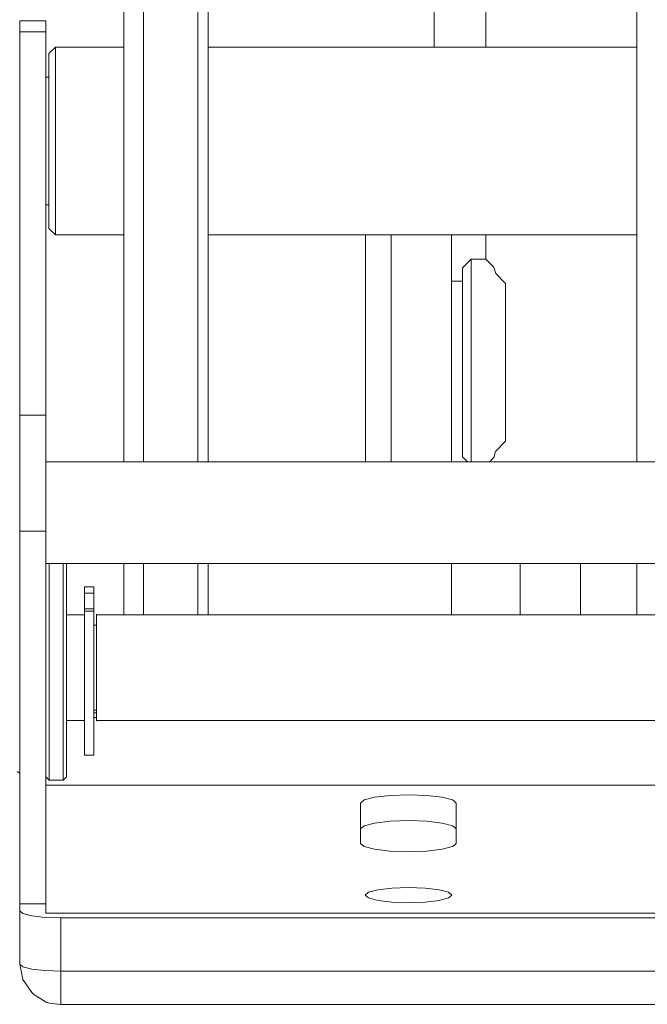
# Model space of a CAD drawing. Header units: millimetres. Extents: x 53056 to 116131, y -669674 to -625124.
# Tile 221 of 256: x 66319 to 66392, y -634366 to -634251. Entities that reach past the tile are written whole.
import ezdxf

# ---------------------------------------------------------------- set-up
doc = ezdxf.new("R2010")
doc.units = ezdxf.units.MM
doc.header["$MEASUREMENT"] = 0
doc.linetypes.add('DGN Style 1', pattern=[536.199087, 0.892178, -535.306909])
doc.linetypes.add('DGN Style 4', pattern=[1428.377269, 713.742545, -356.871273, 0.892178, -356.871273])
doc.layers.add('Side Cradle Tower', color=7, linetype='Continuous', lineweight=0)

# ---------------------------------------------------------------- blocks, each defined once
blk = doc.blocks.new('*U55')
at = {"layer": 'Side Cradle Tower', "color": 7, "linetype": 'Continuous', "lineweight": 0}
for p, q in [((-18227.1, 13144.99), (-18227.1, 13554.19)), ((-18275.32, 13148.02), (-18275.32, 13146.74)), ((-18275.32, 13148.02), (-18272.27, 13148.02)), ((-18272.27, 13146.74), (-18272.27, 13148.02)), ((-18275.32, 13146.74), (-18275.32, 13102.16)), ((-18272.27, 13146.74), (-18275.32, 13146.74)), ((-18272.27, 13102.16), (-18272.27, 13146.74)), ((-18272.27, 13141.5), (-18271.92, 13141.5)), ((-18271.92, 13126.05), (-18271.92, 13129.1)), ((-18271.92, 13126.62), (-18272.27, 13126.62)), ((-18253.38, 13127.58), (-18253.38, 13123.37)), ((-18271.16, 13123.13), (-18271.16, 13123.49)), ((-18225.11, 13122.6), (-18225.11, 13123.13)), ((-18225.11, 13122.6), (-18225.11, 13120.81)), ((-18225.11, 13120.81), (-18225.11, 13119.26)), ((-18225.11, 13117.75), (-18225.11, 13119.26)), ((-18225.11, 13096.74), (-18225.11, 13117.75)), ((-18223.81, 13117.75), (-18225.11, 13117.75)), ((-18275.32, 13102.16), (-18275.32, 13099.77)), ((-18272.27, 13102.16), (-18275.32, 13102.16)), ((-18272.27, 13099.77), (-18272.27, 13102.16)), ((-18222.81, 13099.83), (-18222.81, 13097.23)), ((-18198.53, 13096.74), (-18272.27, 13096.74)), ((-18222.81, 13096.74), (-18222.81, 13097.23)), ((-18275.32, 13088.69), (-18275.32, 13045.35)), ((-18272.27, 13088.69), (-18275.32, 13088.69)), ((-18272.27, 13045.35), (-18272.27, 13088.69)), ((-18198.53, 13084.93), (-18272.27, 13084.93)), ((-18254.59, 13084.93), (-18254.59, 13078.95)), ((-18225.11, 13078.95), (-18225.11, 13084.93)), ((-18217.11, 13084.93), (-18217.11, 13078.95)), ((-18210.11, 13078.95), (-18210.11, 13084.93)), ((-18267.77, 13081.76), (-18267.77, 13081.47)), ((-18266.71, 13081.47), (-18267.77, 13081.47)), ((-18267.77, 13081.47), (-18267.77, 13079.65)), ((-18266.71, 13081.47), (-18266.71, 13081.76)), ((-18266.71, 13079.65), (-18266.71, 13081.47)), ((-18267.77, 13079.57), (-18267.77, 13079.65)), ((-18269.88, 13078.95), (-18267.77, 13078.95)), ((-18266.71, 13079.39), (-18267.77, 13079.39)), ((-18266.4, 13079.03), (-18266.4, 13066.56)), ((-18266.4, 13078.95), (-18198.94, 13078.95)), ((-18266.4, 13078.95), (-18266.4, 13078.87)), ((-18266.71, 13077.75), (-18266.4, 13077.75)), ((-18266.4, 13077.68), (-18266.4, 13077.81)), ((-18266.4, 13067.78), (-18266.4, 13077.68)), ((-18266.71, 13067.84), (-18266.4, 13067.84)), ((-18266.71, 13067.54), (-18266.4, 13067.54)), ((-18266.4, 13067.01), (-18266.71, 13067.01)), ((-18266.4, 13067.84), (-18266.4, 13066.73)), ((-18269.88, 13066.64), (-18267.77, 13066.64)), ((-18266.4, 13066.64), (-18198.94, 13066.64)), ((-18275.62, 13060.71), (-18275.32, 13060.54)), ((-18272.27, 13059.13), (-18224.8, 13059.13)), ((-18271.89, 13059.84), (-18271.89, 13059.73)), ((-18270.26, 13059.84), (-18270.26, 13059.73)), ((-18224.8, 13059.13), (-18198.94, 13059.13)), ((-18232.23, 13057.94), (-18230.11, 13058.01)), ((-18235.67, 13052.36), (-18235.67, 13057.05)), ((-18224.54, 13057.05), (-18224.54, 13052.36)), ((-18226.17, 13054.73), (-18227.98, 13054.94)), ((-18224.97, 13051.99), (-18226.17, 13051.68)), ((-18275.32, 13045.35), (-18275.32, 13044.53)), ((-18272.27, 13045.35), (-18275.32, 13045.35)), ((-18272.27, 13044.23), (-18272.27, 13045.35)), ((-18232.03, 13045.54), (-18233.67, 13045.73)), ((-18275.32, 13044.53), (-18275.32, 13038.33)), ((-18272.27, 13044.23), (-18187.94, 13044.23)), ((-18270.55, 13043.7), (-18272.38, 13043.76)), ((-18189.66, 13043.7), (-18270.55, 13043.7)), ((-18270.55, 13043.7), (-18270.55, 13037.51)), ((-18272.38, 13037.57), (-18270.55, 13037.51)), ((-18189.66, 13037.51), (-18270.55, 13037.51)), ((-18270.55, 13037.51), (-18270.55, 13035.78)), ((-18270.55, 13033.64), (-18271.25, 13033.71)), ((-18270.55, 13033.69), (-18270.55, 13033.64)), ((-18270.55, 13033.64), (-18224.8, 13033.64))]:
    blk.add_line(p, q, dxfattribs=at)
at = {"layer": 'Side Cradle Tower', "color": 7, "linetype": 'DGN Style 4', "lineweight": 0}
blk.add_line((-18221.11, 13120.32), (-18221.11, 13123.13), dxfattribs=at)
at = {"layer": 'Side Cradle Tower', "color": 7, "linetype": 'Continuous', "lineweight": 0, "flags": 128}
for points in [[(-18263.2, 13199.08), (-18263.2, 13199.08), (-18260.92, 13201.09), (-18254.59, 13194.03), (-18253.69, 13192.57), (-18253.38, 13190.88), (-18253.38, 13185.63), (-18253.38, 13184.07), (-18253.38, 13180.08), (-18253.38, 13169.65), (-18253.38, 13160.51), (-18253.38, 13155.31), (-18253.38, 13149.81), (-18253.38, 13144.74), (-18253.38, 13127.58)], [(-18263.2, 13199.08), (-18263.2, 13191.29), (-18263.2, 13174.79), (-18263.2, 13152.09), (-18263.2, 13126.64), (-18263.2, 13102.32), (-18263.2, 13096.74)], [(-18260.92, 13193.06), (-18260.92, 13176.05), (-18260.92, 13152.65), (-18260.92, 13126.41), (-18260.92, 13101.34), (-18260.92, 13096.74)], [(-18254.59, 13186.85), (-18254.59, 13171.63), (-18254.59, 13150.69), (-18254.59, 13127.22), (-18254.59, 13104.79), (-18254.59, 13096.74)], [(-18203.53, 13176.05), (-18203.53, 13152.65), (-18203.53, 13126.41), (-18203.53, 13101.34), (-18203.53, 13096.74)], [(-18271.92, 13129.1), (-18271.92, 13132.9), (-18271.92, 13136.88), (-18271.92, 13140.43), (-18271.92, 13143.01), (-18271.92, 13144.23), (-18271.16, 13144.99), (-18263.2, 13144.99)], [(-18271.16, 13123.49), (-18271.16, 13123.49), (-18271.16, 13125.45), (-18271.16, 13128.73), (-18271.16, 13132.81), (-18271.16, 13137.09), (-18271.16, 13140.91), (-18271.16, 13143.68), (-18271.16, 13144.99)], [(-18253.38, 13144.99), (-18253.38, 13144.99), (-18203.53, 13144.99), (-18203.53, 13144.99)], [(-18263.2, 13123.13), (-18271.16, 13123.13), (-18271.92, 13123.89), (-18271.92, 13124.22), (-18271.92, 13126.05)], [(-18253.38, 13123.37), (-18253.38, 13116.59), (-18253.38, 13106.33), (-18253.38, 13101.6), (-18253.38, 13096.74)], [(-18203.53, 13123.13), (-18203.53, 13123.13), (-18253.38, 13123.13), (-18253.38, 13123.13)], [(-18235.11, 13096.74), (-18235.11, 13097.45), (-18235.11, 13101.13), (-18235.11, 13106.65), (-18235.11, 13113.15), (-18235.11, 13119.66), (-18235.11, 13123.13)], [(-18232.11, 13123.13), (-18232.11, 13120.81), (-18232.11, 13113.15), (-18232.11, 13105.5), (-18232.11, 13099.01), (-18232.11, 13096.74)], [(-18223.23, 13096.74), (-18223.81, 13097.32), (-18223.81, 13098.16), (-18223.81, 13100.54), (-18223.81, 13104.11), (-18223.81, 13108.32), (-18223.81, 13112.53), (-18223.81, 13116.1), (-18223.81, 13118.48), (-18223.81, 13119.32), (-18222.81, 13120.32), (-18221.1, 13120.32)], [(-18222.81, 13099.83), (-18222.81, 13103.73), (-18222.81, 13108.32), (-18222.81, 13112.91), (-18222.81, 13116.8), (-18222.81, 13119.4), (-18222.81, 13120.32)], [(-18218.81, 13117.48), (-18218.81, 13116.8), (-18218.81, 13112.91), (-18218.81, 13108.32), (-18218.81, 13103.73), (-18218.81, 13099.83), (-18218.81, 13099.15)], [(-18275.32, 13099.77), (-18275.32, 13096.51), (-18275.32, 13092.69), (-18275.32, 13088.69)], [(-18272.27, 13088.69), (-18272.27, 13092.69), (-18272.27, 13096.51), (-18272.27, 13099.77)], [(-18271.89, 13084.93), (-18271.89, 13083.98), (-18271.89, 13080.4), (-18271.89, 13075.66), (-18271.89, 13070.48), (-18271.89, 13065.66), (-18271.89, 13061.92), (-18271.89, 13059.84), (-18271.89, 13059.84)], [(-18270.26, 13084.93), (-18270.26, 13083.98), (-18270.26, 13080.4), (-18270.26, 13075.66), (-18270.26, 13070.48), (-18270.26, 13065.66), (-18270.26, 13061.92), (-18270.26, 13059.84), (-18270.26, 13059.84)], [(-18269.88, 13084.93), (-18269.88, 13083.66), (-18269.88, 13080.18), (-18269.88, 13075.58), (-18269.88, 13070.55), (-18269.88, 13065.86), (-18269.88, 13062.23), (-18269.88, 13060.21), (-18269.88, 13060.21)], [(-18263.2, 13084.93), (-18263.2, 13082.84), (-18263.2, 13078.95)], [(-18260.92, 13084.93), (-18260.92, 13081.25), (-18260.92, 13078.95)], [(-18253.38, 13084.93), (-18253.38, 13081.92), (-18253.38, 13079.08), (-18253.38, 13078.95)], [(-18203.53, 13084.93), (-18203.53, 13081.25), (-18203.53, 13078.95)], [(-18266.71, 13081.76), (-18266.71, 13082), (-18266.71, 13082.15), (-18266.71, 13082.21), (-18267.77, 13082.21), (-18267.77, 13082.15), (-18267.77, 13082), (-18267.77, 13081.76)], [(-18267.77, 13079.65), (-18266.71, 13079.65), (-18266.71, 13079.57), (-18266.71, 13079.39), (-18266.71, 13075.99), (-18266.71, 13072.13), (-18266.71, 13068.36), (-18266.71, 13065.25), (-18266.71, 13063.24), (-18266.71, 13062.64), (-18267.77, 13062.64), (-18267.77, 13063.24), (-18267.77, 13065.25), (-18267.77, 13068.36), (-18267.77, 13072.13), (-18267.77, 13075.99), (-18267.77, 13079.39), (-18267.77, 13079.57)], [(-18266.4, 13078.87), (-18266.4, 13077.86), (-18266.4, 13076.07), (-18266.4, 13073.8), (-18266.4, 13071.36), (-18266.4, 13069.15), (-18266.4, 13067.49), (-18266.4, 13066.64), (-18266.4, 13066.64)], [(-18269.88, 13060.21), (-18269.88, 13060.1), (-18270.26, 13059.73), (-18271.89, 13059.73), (-18272.27, 13060.1)], [(-18235.67, 13057.05), (-18235.24, 13057.42), (-18234.04, 13057.73), (-18232.23, 13057.94)], [(-18230.11, 13058.01), (-18227.98, 13057.94), (-18226.17, 13057.73), (-18224.97, 13057.42), (-18224.8, 13057.27), (-18224.54, 13057.05)], [(-18227.98, 13054.94), (-18230.11, 13055.01), (-18232.23, 13054.94), (-18234.04, 13054.73), (-18235.24, 13054.41), (-18235.67, 13054.04)], [(-18224.8, 13054.27), (-18224.97, 13054.41), (-18226.17, 13054.73), (-18227.98, 13054.94), (-18230.11, 13055.01), (-18232.23, 13054.94), (-18234.04, 13054.73), (-18235.24, 13054.41), (-18235.67, 13054.04), (-18235.67, 13054.04)], [(-18224.54, 13054.04), (-18224.8, 13054.27), (-18224.97, 13054.41), (-18226.17, 13054.73)], [(-18224.54, 13054.04), (-18224.54, 13054.04), (-18224.8, 13054.27)], [(-18226.17, 13051.68), (-18227.98, 13051.47), (-18230.11, 13051.4), (-18232.23, 13051.47), (-18234.04, 13051.68), (-18235.24, 13051.99), (-18235.67, 13052.36)], [(-18224.54, 13052.36), (-18224.8, 13052.13), (-18224.97, 13051.99)], [(-18235.15, 13046.35), (-18234.76, 13046.69), (-18233.67, 13046.97), (-18232.03, 13047.16), (-18230.11, 13047.23), (-18228.18, 13047.16), (-18226.54, 13046.97), (-18225.45, 13046.69), (-18225.06, 13046.35)], [(-18233.67, 13045.73), (-18234.76, 13046.02), (-18235.15, 13046.35), (-18235.15, 13046.35)], [(-18225.06, 13046.35), (-18225.06, 13046.35), (-18225.45, 13046.02), (-18226.54, 13045.73), (-18228.18, 13045.54), (-18230.11, 13045.48), (-18232.03, 13045.54)], [(-18272.38, 13043.76), (-18273.92, 13043.94), (-18274.95, 13044.21), (-18275.32, 13044.53)], [(-18271.25, 13033.71), (-18271.25, 13033.71), (-18271.84, 13033.78), (-18272.24, 13033.88), (-18273.67, 13034.79), (-18273.92, 13035.02), (-18274.95, 13036.54), (-18275.32, 13038.33)], [(-18275.32, 13038.33), (-18274.95, 13038.02), (-18273.92, 13037.75), (-18272.38, 13037.57)], [(-18270.55, 13035.78), (-18270.55, 13034.43), (-18270.55, 13033.69), (-18270.55, 13033.69)], [(-18188.96, 13033.71), (-18189.66, 13033.64), (-18224.8, 13033.64)]]:
    blk.add_lwpolyline(points, dxfattribs=at)
at = {"layer": 'Side Cradle Tower', "color": 7, "linetype": 'DGN Style 4', "lineweight": 0, "flags": 128}
for points in [[(-18221.11, 13144.99), (-18221.11, 13153.88), (-18219.96, 13153.88)], [(-18218.81, 13117.48), (-18219.96, 13118.64), (-18220.19, 13119.4), (-18220.6, 13119.81), (-18220.6, 13119.82), (-18221.11, 13120.32), (-18221.1, 13120.32)], [(-18220.69, 13096.74), (-18220.68, 13096.75), (-18220.19, 13097.23), (-18219.97, 13097.99), (-18219.96, 13098), (-18218.81, 13099.15), (-18218.81, 13099.15)]]:
    blk.add_lwpolyline(points, dxfattribs=at)

msp = doc.modelspace()

# ---------------------------------------------------------------- block references
at = {"color": 7, "linetype": 'DGN Style 1', "lineweight": 0}
msp.add_blockref('*U55', (84593.95, -647399.35), dxfattribs=at)

doc.saveas('drawing.dxf')
